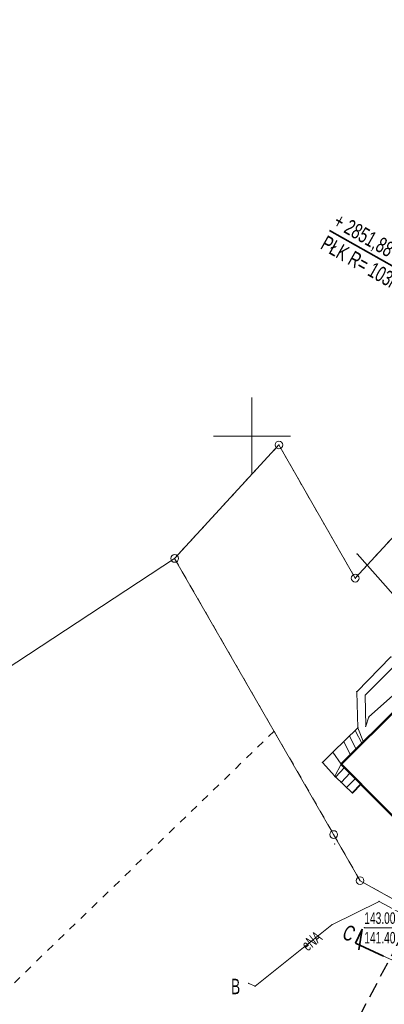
# Model space of a CAD drawing. Extents: x 6456700 to 6518119, y 5963420 to 5980059.
# Tile 195 of 256: x 6512404 to 6512427, y 5966162 to 5966226. Entities that reach past the tile are written whole.
import ezdxf
from ezdxf.enums import TextEntityAlignment as Align

# ---------------------------------------------------------------- set-up
doc = ezdxf.new("R2010")
doc.units = 0
doc.header["$MEASUREMENT"] = 0
doc.linetypes.add('L_0_03', pattern=[1, 0.5, -0.5])
doc.linetypes.add('L_0_04', pattern=[1.5, 1, -0.5])
doc.layers.get('0').update_dxf_attribs({"color": 2, "linetype": 'CONTINUOUS', "lineweight": 5})
for name, color, linetype, lineweight in [('18mm Kreska ciągła', 7, 'CONTINUOUS', 18), ('202_punkt_graniczny', 7, 'CONTINUOUS', 18), ('210_oznaczenie_konturu_uzytku_gruntowego', 96, 'CONTINUOUS', 18), ('218_kontur_uzytku_gruntowego', 96, 'L_0_03', 18), ('219_dzialka_ewidencyjna', 7, 'CONTINUOUS', 18), ('312_budynek_ewidencyjny', 7, 'CONTINUOUS', 18), ('352_schody', 7, 'CONTINUOUS', 18), ('35mm Ciągła', 7, 'CONTINUOUS', 35), ('9mm Kreska ciągła', 252, 'CONTINUOUS', 9), ('ogrodzenie_trwale', 7, 'CONTINUOUS', 18), ('przewod_elektroenergetyczny_podziemny', 7, 'CONTINUOUS', 18), ('przewod_elektroenergetyczny_podziemny_Atr1', 7, 'CONTINUOUS', 18), ('przewod_wodociagowy', 7, 'CONTINUOUS', 18), ('rzedna_Atr2', 7, 'CONTINUOUS', 18), ('rzedna_Atr3', 7, 'CONTINUOUS', 18), ('siatka_krzyrzy', 7, 'CONTINUOUS', 18), ('taras', 7, 'CONTINUOUS', 18), ('Zakres', 7, 'CONTINUOUS', 18)]:
    doc.layers.add(name, color=color, linetype=linetype, lineweight=lineweight)
doc.styles.get("Standard").update_dxf_attribs({"font": 'txt', "width": 0.75})
doc.styles.add('Znaczniki', font='GOTHIC.TTF', dxfattribs={"width": 0.7})

# ---------------------------------------------------------------- blocks, each defined once
blk = doc.blocks.new('mdcp_nowa')
at = {"layer": '202_punkt_graniczny', "color": 7, "linetype": 'Continuous', "lineweight": 18}
for centre in [(6495151.75, 5982649.42), (6495144.97, 5982642.05), (6495156.71, 5982640.77), (6495155.31, 5982624.12), (6495157.03, 5982621.12)]:
    blk.add_circle(centre, 0.25, dxfattribs=at)
at = {"layer": '202_punkt_graniczny'}
for p in [(6495151.75, 5982649.42), (6495144.97, 5982642.05), (6495156.71, 5982640.77), (6495155.31, 5982624.12), (6495157.03, 5982621.12)]:
    blk.add_point(p, dxfattribs=at)
at = {"layer": '218_kontur_uzytku_gruntowego', "lineweight": 18, "flags": 128}
for points in [[(6495165.01, 5982649.76), (6495156.71, 5982640.77)], [(6495151.75, 5982649.42), (6495144.97, 5982642.05)], [(6495156.71, 5982640.77), (6495151.75, 5982649.42)], [(6495144.97, 5982642.05), (6495151.44, 5982630.83)], [(6495151.44, 5982630.83), (6495128.35, 5982608.5)], [(6495151.44, 5982630.83), (6495155.31, 5982624.12)], [(6495155.31, 5982624.12), (6495157.03, 5982621.12)], [(6495157.03, 5982621.12), (6495163.62, 5982617.46)]]:
    blk.add_lwpolyline(points, dxfattribs=at)
at = {"layer": '218_kontur_uzytku_gruntowego'}
for p in [(6495151.75, 5982649.42), (6495151.75, 5982649.42), (6495144.97, 5982642.05), (6495144.97, 5982642.05), (6495156.71, 5982640.77), (6495156.71, 5982640.77), (6495151.44, 5982630.83), (6495151.44, 5982630.83), (6495151.44, 5982630.83), (6495151.44, 5982630.83), (6495155.31, 5982624.12), (6495155.31, 5982624.12), (6495155.31, 5982624.12), (6495155.31, 5982624.12), (6495157.03, 5982621.12), (6495157.03, 5982621.12), (6495157.03, 5982621.12), (6495157.03, 5982621.12)]:
    blk.add_point(p, dxfattribs=at)
at = {"layer": '219_dzialka_ewidencyjna', "color": 3, "linetype": 'Continuous', "lineweight": 18, "flags": 128}
for points in [[(6495156.71, 5982640.77), (6495165.01, 5982649.76)], [(6495151.75, 5982649.42), (6495144.97, 5982642.05)], [(6495151.75, 5982649.42), (6495156.71, 5982640.77)], [(6495144.97, 5982642.05), (6495113.35, 5982621.3)], [(6495144.97, 5982642.05), (6495155.31, 5982624.12)], [(6495155.31, 5982624.12), (6495157.03, 5982621.12)], [(6495157.03, 5982621.12), (6495163.62, 5982617.46)]]:
    blk.add_lwpolyline(points, dxfattribs=at)
at = {"layer": '219_dzialka_ewidencyjna', "color": 3}
for p in [(6495151.75, 5982649.42), (6495151.75, 5982649.42), (6495144.97, 5982642.05), (6495144.97, 5982642.05), (6495144.97, 5982642.05), (6495156.71, 5982640.77), (6495156.71, 5982640.77), (6495155.31, 5982624.12), (6495155.31, 5982624.12), (6495157.03, 5982621.12), (6495157.03, 5982621.12)]:
    blk.add_point(p, dxfattribs=at)
at = {"layer": '312_budynek_ewidencyjny', "color": 7, "linetype": 'Continuous', "lineweight": 50, "flags": 128}
for points in [[(6495155.81, 5982628.69), (6495163.46, 5982636.29)], [(6495161.14, 5982623.33), (6495155.81, 5982628.69)]]:
    blk.add_lwpolyline(points, dxfattribs=at)
at = {"layer": '312_budynek_ewidencyjny'}
blk.add_point((6495155.81, 5982628.69), dxfattribs=at)
blk.add_point((6495155.81, 5982628.69), dxfattribs=at)
at = {"layer": '352_schody', "color": 7, "linetype": 'Continuous', "lineweight": 18, "flags": 128}
for points in [[(6495155.81, 5982628.69), (6495155.26, 5982629.47), (6495156.89, 5982631.05), (6495157.25, 5982630.11)], [(6495155.38, 5982627.9), (6495154.58, 5982628.8), (6495155.26, 5982629.47), (6495155.81, 5982628.69)], [(6495155.81, 5982628.69), (6495157.09, 5982627.4), (6495156.53, 5982626.81), (6495155.38, 5982627.9)]]:
    blk.add_lwpolyline(points, close=True, dxfattribs=at)
for points in [[(6495156.781, 5982629.648), (6495156.342, 5982630.519)], [(6495157.155, 5982630.017), (6495156.718, 5982630.883)], [(6495156.407, 5982629.279), (6495155.966, 5982630.154)], [(6495155.43, 5982627.853), (6495156.024, 5982628.474)], [(6495155.793, 5982627.509), (6495156.377, 5982628.119)], [(6495156.156, 5982627.165), (6495156.729, 5982627.764)], [(6495156.518, 5982626.821), (6495157.081, 5982627.409)]]:
    blk.add_lwpolyline(points, dxfattribs=at)
at = {"layer": '352_schody'}
for p in [(6495156.89, 5982631.05), (6495156.89, 5982631.05), (6495156.342, 5982630.519), (6495156.718, 5982630.883), (6495155.966, 5982630.154), (6495157.155, 5982630.017), (6495157.25, 5982630.11), (6495157.25, 5982630.11), (6495155.26, 5982629.47), (6495155.26, 5982629.47), (6495155.26, 5982629.47), (6495155.26, 5982629.47), (6495156.407, 5982629.279), (6495156.781, 5982629.648), (6495154.58, 5982628.8), (6495154.58, 5982628.8), (6495155.81, 5982628.69), (6495155.81, 5982628.69), (6495155.81, 5982628.69), (6495155.81, 5982628.69), (6495155.81, 5982628.69), (6495155.81, 5982628.69), (6495156.024, 5982628.474), (6495155.38, 5982627.9), (6495155.38, 5982627.9), (6495155.38, 5982627.9), (6495155.38, 5982627.9), (6495155.43, 5982627.853), (6495156.377, 5982628.119), (6495156.729, 5982627.764), (6495155.793, 5982627.509), (6495156.156, 5982627.165), (6495157.081, 5982627.409), (6495157.09, 5982627.4), (6495157.09, 5982627.4), (6495156.518, 5982626.821), (6495156.53, 5982626.81), (6495156.53, 5982626.81)]:
    blk.add_point(p, dxfattribs=at)
at = {"layer": 'ogrodzenie_trwale'}
blk.add_point((6495155.38, 5982623.51), dxfattribs=at)
at = {"layer": 'przewod_elektroenergetyczny_podziemny', "color": 1, "linetype": 'Continuous', "lineweight": 18, "flags": 128}
blk.add_lwpolyline([(6495149.79, 5982614.45), (6495150.2, 5982614.27), (6495155.2, 5982618.26), (6495158.26, 5982619.78), (6495163.4, 5982617.01)], dxfattribs=at)
at = {"layer": 'przewod_elektroenergetyczny_podziemny'}
for p in [(6495158.26, 5982619.78), (6495155.2, 5982618.26), (6495149.79, 5982614.45), (6495150.2, 5982614.27)]:
    blk.add_point(p, dxfattribs=at)
at = {"layer": 'przewod_wodociagowy', "color": 5, "linetype": 'Continuous', "lineweight": 18, "flags": 128}
blk.add_lwpolyline([(6495182.11, 5982633.11), (6495179.35, 5982636.99), (6495172.6, 5982640.34), (6495168.46, 5982641.91), (6495159.17, 5982639.71), (6495156.83, 5982642.35)], dxfattribs=at)
at = {"layer": 'przewod_wodociagowy'}
blk.add_point((6495156.83, 5982642.35), dxfattribs=at)
at = {"layer": 'rzedna_Atr2', "color": 7, "linetype": 'Continuous', "lineweight": 18, "flags": 128}
blk.add_lwpolyline([(6495166.84, 5982620.28), (6495160.18, 5982618.06), (6495157.305, 5982618.06)], dxfattribs=at)
at = {"layer": 'rzedna_Atr2'}
blk.add_point((6495157.305, 5982618.06), dxfattribs=at)
at = {"layer": 'siatka_krzyrzy', "linetype": 'Continuous', "lineweight": 18, "flags": 128}
for points in [[(6495150, 5982647.5), (6495150, 5982652.5)], [(6495147.5, 5982650), (6495152.5, 5982650)]]:
    blk.add_lwpolyline(points, dxfattribs=at)
at = {"layer": 'taras', "color": 7, "linetype": 'Continuous', "lineweight": 18, "flags": 128}
for points in [[(6495157.25, 5982630.11), (6495156.89, 5982631.05), (6495156.81, 5982633.39), (6495159.03, 5982635.65), (6495161.26, 5982635.26), (6495161.78, 5982634.63)], [(6495157.602, 5982631.758), (6495157.394, 5982631.152), (6495157.362, 5982633.175), (6495159.225, 5982635.042), (6495160.974, 5982634.769), (6495160.867, 5982634.674)]]:
    blk.add_lwpolyline(points, close=True, dxfattribs=at)
at = {"layer": 'taras'}
for p in [(6495156.81, 5982633.39), (6495157.362, 5982633.175), (6495157.602, 5982631.758), (6495156.89, 5982631.05), (6495157.394, 5982631.152), (6495157.25, 5982630.11)]:
    blk.add_point(p, dxfattribs=at)
at = {"layer": 'Zakres', "linetype": 'L_0_04', "lineweight": 25, "flags": 128}
blk.add_lwpolyline([(6495113.77, 5985050.22), (6495121.12, 5984877.07), (6495125.76, 5984757.87), (6495129.89, 5984649.81), (6495141.08, 5984611.3), (6495145.77, 5984544.53), (6495147.36, 5984487.27), (6495157.22, 5984392.07), (6495162.95, 5984387.45), (6495180.24, 5984384.16), (6495229.5, 5984386.61), (6495251.65, 5984373.41), (6495258.77, 5984357.12), (6495255.44, 5984330.44), (6495250.77, 5984304.39), (6495252.21, 5984282.78), (6495255.46, 5984256.45), (6495254.94, 5984238.25), (6495266.4, 5984211), (6495277.24, 5984182.33), (6495294.2, 5984133.19), (6495300.94, 5984095.37), (6495313.24, 5984037.69), (6495317.44, 5983978.18), (6495300.35, 5983922.18), (6495282.35, 5983883.38), (6495266.21, 5983862.23), (6495242.03, 5983839.67), (6495211.11, 5983816.86), (6495158.26, 5983772.66), (6495130.6, 5983651.16), (6495116.31, 5983543.43), (6495129.51, 5983346.73), (6495134.58, 5983264.71), (6495139.64, 5983186.97), (6495193.25, 5983077.94), (6495199.2, 5983041.97), (6495206.23, 5983026), (6495208.96, 5983004.88), (6495202.27, 5982979.48), (6495202.42, 5982950.13), (6495209.35, 5982897.38), (6495215.97, 5982850.34), (6495228.6, 5982809.97), (6495226.85, 5982778.82), (6495225.04, 5982750.56), (6495220.26, 5982723.37), (6495226.54, 5982679.97), (6495206.06, 5982669.48), (6495192.68, 5982657.71), (6495184.57, 5982648.65), (6495174.78, 5982624.58), (6495164.23, 5982604.61), (6495150.7, 5982588.3), (6495137.69, 5982582.43), (6495118.26, 5982573.75), (6495100.35, 5982558.42), (6495090.36, 5982544.99), (6495075.87, 5982519.06), (6495060.83, 5982499.68), (6495049.41, 5982485.49), (6495035.07, 5982459.7), (6495006.7, 5982406.64), (6494980.89, 5982351.84), (6494944.35, 5982293.29), (6494925.72, 5982250.11), (6494905.2, 5982190.37), (6494898.43, 5982153.5), (6494879.51, 5982063.89), (6494864.14, 5981992.66), (6494816.93, 5981768.61), (6494777.79, 5981577.7), (6494739.84, 5981394.72), (6494718.65, 5981297.89), (6494716.45, 5981237.31), (6494738.62, 5981208.21), (6494776.48, 5981173.06), (6494817.16, 5981137.44), (6494847.63, 5981109.8), (6494877.39, 5981077.08), (6494912.75, 5981030.55), (6494916.06, 5981014.71), (6494903.86, 5980957.01), (6494916.13, 5980953.51), (6494892.32, 5980927.59), (6494850.7, 5980858.8), (6494806.81, 5980779.89), (6494785.1, 5980753.49), (6494715.22, 5980723.29), (6494679.96, 5980686.78), (6494651.35, 5980651.29), (6494549.14, 5980683.24), (6494511.84, 5980659.66), (6494443.61, 5980630.33), (6494428.78, 5980598.6), (6494431.58, 5980579.46), (6494420.56, 5980549.76), (6494416.45, 5980528.2), (6494403.86, 5980507.16), (6494388.89, 5980482.96), (6494365.32, 5980407.99), (6494335.67, 5980315.15), (6494332.29, 5980297.41), (6494335.1, 5980278.18), (6494347.25, 5980254.84), (6494336.79, 5980250.09), (6494300.04, 5980271.34), (6494320.8, 5980301.43), (6494336.81, 5980349.17), (6494344.85, 5980380.92), (6494360.85, 5980437.13), (6494374.18, 5980476.38), (6494386.14, 5980498.84), (6494403.02, 5980528.52), (6494411.33, 5980563.19), (6494420.84, 5980586.25), (6494420.25, 5980601.11), (6494434.95, 5980635.94), (6494446.75, 5980644.99), (6494465.77, 5980647.27), (6494513.02, 5980669.46), (6494507.85, 5980679.68), (6494547.89, 5980705.83), (6494570.06, 5980691.34), (6494636.17, 5980669.05), (6494706.14, 5980756.86), (6494742.78, 5980772.58), (6494798.53, 5980814.27), (6494826.12, 5980867.97), (6494849.57, 5980908.6), (6494845.35, 5980942.01), (6494853.94, 5980970.83), (6494891.08, 5980960.54), (6494890.11, 5980965.73), (6494903.94, 5981025.69), (6494869.98, 5981070.3), (6494770.97, 5981160.58), (6494728.18, 5981200.64), (6494706.13, 5981229.56), (6494707.94, 5981299.75), (6494728.84, 5981398.1), (6494767.06, 5981580.19), (6494806.17, 5981770.55), (6494854.36, 5981994.76), (6494869.73, 5982065.97), (6494888.61, 5982155.44), (6494891.67, 5982173.95), (6494895.82, 5982197.45), (6494916.38, 5982253.72), (6494935.47, 5982297.95), (6494954.97, 5982331.67), (6494972.09, 5982356.64), (6494997.76, 5982411.14), (6495026.29, 5982464.48), (6495041.09, 5982491.09), (6495052.99, 5982505.88), (6495067.51, 5982524.6), (6495081.94, 5982550.43), (6495092.99, 5982565.28), (6495112.86, 5982582.29), (6495133.59, 5982591.55), (6495144.48, 5982596.46), (6495155.87, 5982610.19), (6495165.7, 5982628.8), (6495175.96, 5982654.03), (6495185.62, 5982664.83), (6495200.4, 5982677.82), (6495212.49, 5982688.04), (6495209.64, 5982723.43), (6495215.22, 5982750.57), (6495216.87, 5982779.54), (6495218.31, 5982809.31), (6495206.86, 5982847.92), (6495199.44, 5982894.74), (6495192.11, 5982948.71), (6495190.16, 5982979.24), (6495183.47, 5983075.16), (6495129.79, 5983184.34), (6495124.6, 5983264.07), (6495119.53, 5983346.09), (6495106.27, 5983543.75), (6495120.74, 5983652.9), (6495148.75, 5983779.42), (6495204.15, 5983826.04), (6495273.41, 5983889.36), (6495288.53, 5983927.42), (6495300.83, 5983964.69), (6495303.91, 5983980.14), (6495301.32, 5984039.55), (6495291.1, 5984093.63), (6495284.5, 5984130.67), (6495267.84, 5984178.93), (6495257.12, 5984207.3), (6495244.96, 5984236.19), (6495244.79, 5984255.42), (6495242.25, 5984281.97), (6495240.71, 5984304.95), (6495245.55, 5984331.94), (6495248.51, 5984355.64), (6495243.77, 5984366.47), (6495226.98, 5984376.47), (6495179.54, 5984374.12), (6495158.61, 5984378.09), (6495147.7, 5984386.91), (6495137.38, 5984486.61), (6495135.78, 5984544.04), (6495131.18, 5984609.54), (6495119.95, 5984648.2), (6495115.76, 5984757.49), (6495111.12, 5984876.67), (6495103.73, 5985050.93), (6495109.36, 5985081.73), (6495120.41, 5985085.88)], close=True, dxfattribs=at)
at = {"layer": '210_oznaczenie_konturu_uzytku_gruntowego', "lineweight": 20, "width": 0.66}
blk.add_text('B', height=1, dxfattribs=at).set_placement((6495148.642, 5982614.75), align=Align.TOP_LEFT)
at = {"layer": 'przewod_elektroenergetyczny_podziemny_Atr1', "color": 1, "lineweight": 15, "width": 0.66}
blk.add_text('eNA', height=0.75, rotation=38.6, dxfattribs=at).set_placement((6495153.146, 5982617.093), align=Align.TOP_LEFT)
at = {"layer": 'rzedna_Atr2', "color": 7, "lineweight": 15, "width": 0.66}
blk.add_text('143.00', height=0.75, dxfattribs=at).set_placement((6495157.305, 5982619.067), align=Align.TOP_LEFT)
at = {"layer": 'rzedna_Atr3', "color": 7, "lineweight": 15, "width": 0.66}
blk.add_text('141.40', height=0.75, dxfattribs=at).set_placement((6495157.305, 5982617.792), align=Align.TOP_LEFT)

msp = doc.modelspace()

# ---------------------------------------------------------------- block references
at = {"linetype": 'ByBlock'}
msp.add_blockref('mdcp_nowa', (17268.786, -16450.998), dxfattribs=at)

# ---------------------------------------------------------------- next in the draw order: hatches: boundary and pattern name
at = {"layer": '9mm Kreska ciągła'}
h = msp.add_hatch(dxfattribs=at)
h.set_pattern_fill('SAND_AND_LIME', color=4, scale=0.1)
h.set_pattern_definition([(37.5, (6512163.41104, 5965706.02106), (-0.006803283, 0.208096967), [0, -0.16416, 0, -0.1836, 0, -0.1755]), (7.5, (6512163.41104, 5965706.02106), (0.19113588, 0.30479178), [0, -0.08856, 0, -0.14796, 0, -0.0567]), (-32.5, (6512163.2782, 5965706.02106), (0.33632732, 0.00061118), [0, -0.054, 0, -0.1944, 0, -0.2538]), (-42.5, (6512163.2782, 5965706.02106), (0.32466167, 0.09478896), [0, -0.027, 0, -0.12744, 0, -0.1458])])
edge = h.paths.add_edge_path()
edge.add_line((6512494.454, 5966351.121), (6512492.815, 5966327.914))
edge.add_arc((6512641.445, 5966317.419), 149, 175.96099, 178.25385)
edge.add_line((6512492.514, 5966321.96), (6512491.933, 5966302.891))
edge.add_arc((6512440.957, 5966304.445), 51, 348.13301, 358.25385, ccw=False)
edge.add_line((6512490.867, 5966293.957), (6512486.741, 5966274.321))
edge.add_arc((6512500.441, 5966271.442), 14, 168.13301, 189.66075)
edge.add_line((6512486.64, 5966269.093), (6512490.395, 5966247.035))
edge.add_line((6512490.395, 5966247.035), (6512490.607, 5966245.791))
edge.add_arc((6512474.833, 5966243.106), 16, 357.41334, 369.66075, ccw=False)
edge.add_line((6512490.817, 5966242.384), (6512490.724, 5966240.322))
edge.add_arc((6512474.74, 5966241.044), 16, 304.69475, 357.41334, ccw=False)
edge.add_line((6512483.848, 5966227.889), (6512479.157, 5966224.642))
edge.add_arc((6512563.968, 5966102.134), 149, 124.69475, 128.17467)
edge.add_line((6512471.877, 5966219.268), (6512459.798, 5966209.771))
edge.add_arc((6512468.451, 5966198.766), 14, 128.17467, 146.52826)
edge.add_line((6512456.773, 5966206.487), (6512454.137, 5966202.499))
edge.add_arc((6512536.718, 5966147.898), 99, 146.52826, 150.19331)
edge.add_line((6512450.815, 5966197.109), (6512447.264, 5966190.909))
edge.add_arc((6512533.167, 5966141.699), 99, 150.19331, 155.56334)
edge.add_line((6512443.035, 5966182.654), (6512432.867, 5966160.275))
edge.add_arc((6512409.196, 5966171.031), 26, 321.1758, 335.56334, ccw=False)
edge.add_line((6512429.452, 5966154.731), (6512421.621, 5966145))
edge.add_arc((6512409.156, 5966155.031), 16, 309.59305, 321.1758, ccw=False)
edge.add_line((6512419.353, 5966142.701), (6512410.592, 5966135.455))
edge.add_arc((6512400.395, 5966147.785), 16, 291.72006, 309.59305, ccw=False)
edge.add_line((6512406.316, 5966132.921), (6512399.28, 5966130.118))
edge.add_arc((6512417.414, 5966084.597), 49, 111.72006, 118.67866)
edge.add_line((6512393.899, 5966127.586), (6512378.766, 5966119.308))
edge.add_arc((6512390.283, 5966098.252), 24, 118.67866, 130.97644)
edge.add_line((6512374.545, 5966116.372), (6512369.458, 5966111.954))
edge.add_arc((6512385.196, 5966093.834), 24, 130.97644, 144.24742)
edge.add_line((6512365.719, 5966107.857), (6512360.498, 5966100.604))
edge.add_arc((6512392.148, 5966077.817), 39, 144.24742, 151.71864)
edge.add_line((6512357.804, 5966096.296), (6512346.179, 5966074.69))
edge.add_arc((6512310.073, 5966094.116), 41, 323.54004, 331.71864, ccw=False)
edge.add_line((6512343.048, 5966069.751), (6512332.977, 5966056.12))
edge.add_arc((6512291.959, 5966086.427), 51, 314.86874, 323.54004, ccw=False)
edge.add_line((6512327.939, 5966050.283), (6512325.436, 5966047.791))
edge.add_arc((6512381.169, 5965991.802), 79, 134.86874, 142.03498)
edge.add_line((6512318.887, 5966040.401), (6512317.812, 5966039.024))
edge.add_arc((6512348.559, 5966015.032), 39, 142.03498, 151.90193)
edge.add_line((6512314.155, 5966033.4), (6512307.014, 5966020.024))
edge.add_arc((6512085.596, 5966138.241), 251, 330.1315, 331.90193, ccw=False)
edge.add_line((6512303.256, 5966013.24), (6512293.172, 5965995.681))
edge.add_arc((6512509.097, 5965871.676), 249, 150.1315, 153.31422)
edge.add_line((6512286.62, 5965983.501), (6512270.802, 5965952.031))
edge.add_arc((6512493.279, 5965840.205), 249, 153.31422, 155.41165)
edge.add_line((6512266.858, 5965943.813), (6512249.846, 5965906.636))
edge.add_arc((6512203.471, 5965927.857), 51, 325.40047, 335.41165, ccw=False)
edge.add_line((6512245.451, 5965898.897), (6512232.463, 5965880.07))
edge.add_arc((6512313.954, 5965823.854), 99, 145.40047, 150.15364)
edge.add_line((6512228.085, 5965873.124), (6512213.877, 5965848.362))
edge.add_arc((6512299.746, 5965799.092), 99, 150.15364, 156.12969)
edge.add_line((6512209.214, 5965839.154), (6512198.858, 5965815.752))
edge.add_arc((6512518.006, 5965674.523), 349, 156.12969, 156.8073)
edge.add_line((6512197.211, 5965811.968), (6512194.929, 5965806.643))
edge.add_arc((6512331.888, 5965747.963), 149, 156.8073, 160.58951)
edge.add_line((6512191.357, 5965797.481), (6512178.615, 5965761.319))
edge.add_arc((6511941.881, 5965844.735), 251, 339.22463, 340.58951, ccw=False)
edge.add_line((6512176.561, 5965755.704), (6512169.456, 5965736.976))
edge.add_arc((6512195.168, 5965727.222), 27.5, 159.22463, 216.73933)
edge.add_line((6512173.13, 5965710.772), (6512174.444, 5965709.012))
edge.add_line((6512174.444, 5965709.012), (6512170.437, 5965706.021))
edge.add_line((6512170.437, 5965706.021), (6512164.212, 5965719.71))
edge.add_arc((6512161.212, 5965719.741), 3, 359.40734, 370.87144)
edge.add_arc((6512205.039, 5965728.159), 41.628, 165.26056, 190.87144, ccw=False)
edge.add_line((6512164.781, 5965738.75), (6512171.886, 5965757.477))
edge.add_arc((6511941.881, 5965844.735), 246, 339.22463, 340.58951)
edge.add_line((6512173.899, 5965762.981), (6512186.641, 5965799.143))
edge.add_arc((6512331.888, 5965747.963), 154, 156.8073, 160.58951, ccw=False)
edge.add_line((6512190.333, 5965808.612), (6512192.615, 5965813.937))
edge.add_arc((6512518.006, 5965674.523), 354, 156.12969, 156.8073, ccw=False)
edge.add_line((6512194.286, 5965817.775), (6512204.642, 5965841.178))
edge.add_arc((6512299.746, 5965799.092), 104, 150.15364, 156.12969, ccw=False)
edge.add_line((6512209.541, 5965850.851), (6512223.749, 5965875.613))
edge.add_arc((6512313.954, 5965823.854), 104, 145.40047, 150.15364, ccw=False)
edge.add_line((6512228.348, 5965882.91), (6512241.335, 5965901.737))
edge.add_arc((6512203.471, 5965927.857), 46, 325.40047, 335.41165)
edge.add_line((6512245.3, 5965908.717), (6512262.312, 5965945.894))
edge.add_arc((6512493.279, 5965840.205), 254, 153.31422, 155.41165, ccw=False)
edge.add_line((6512266.334, 5965954.276), (6512282.153, 5965985.747))
edge.add_arc((6512509.097, 5965871.676), 254, 150.1315, 153.31422, ccw=False)
edge.add_line((6512288.836, 5965998.171), (6512298.92, 5966015.73))
edge.add_arc((6512085.596, 5966138.241), 246, 330.1315, 331.90193)
edge.add_line((6512302.603, 5966022.379), (6512309.745, 5966035.755))
edge.add_arc((6512348.559, 5966015.032), 44, 142.03498, 151.90193, ccw=False)
edge.add_line((6512313.87, 5966042.1), (6512314.945, 5966043.477))
edge.add_arc((6512381.169, 5965991.802), 84, 134.86874, 142.03498, ccw=False)
edge.add_line((6512321.909, 5966051.335), (6512324.411, 5966053.826))
edge.add_arc((6512291.959, 5966086.427), 46, 314.86874, 323.54004)
edge.add_line((6512328.955, 5966059.091), (6512339.027, 5966072.722))
edge.add_arc((6512310.073, 5966094.116), 36, 323.54004, 331.71864)
edge.add_line((6512341.776, 5966077.059), (6512353.4, 5966098.665))
edge.add_arc((6512392.148, 5966077.817), 44, 144.24742, 151.71864, ccw=False)
edge.add_line((6512356.44, 5966103.526), (6512361.662, 5966110.778))
edge.add_arc((6512385.196, 5966093.834), 29, 130.97644, 144.24742, ccw=False)
edge.add_line((6512366.18, 5966115.728), (6512371.267, 5966120.147))
edge.add_arc((6512390.283, 5966098.252), 29, 118.67866, 130.97644, ccw=False)
edge.add_line((6512376.366, 5966123.695), (6512391.499, 5966131.972))
edge.add_arc((6512417.414, 5966084.597), 54, 111.72006, 118.67866, ccw=False)
edge.add_line((6512397.43, 5966134.763), (6512404.466, 5966137.566))
edge.add_arc((6512400.395, 5966147.785), 11, 291.72006, 309.59305)
edge.add_line((6512407.405, 5966139.308), (6512409.544, 5966141.077))
edge.add_line((6512409.544, 5966141.077), (6512412.36, 5966140.811))
edge.add_line((6512412.36, 5966140.811), (6512417.441, 5966145.013))
edge.add_arc((6512409.156, 5966155.031), 13, 309.59305, 321.1758)
edge.add_line((6512419.284, 5966146.881), (6512427.115, 5966156.612))
edge.add_arc((6512409.196, 5966171.031), 23, 321.1758, 335.56334)
edge.add_line((6512430.135, 5966161.516), (6512434.645, 5966171.44))
edge.add_line((6512434.645, 5966171.44), (6512440.928, 5966185.268))
edge.add_line((6512440.928, 5966185.268), (6512439.963, 5966187.841))
edge.add_arc((6512668.213, 5966069.673), 257.025, 151.22581, 152.62894, ccw=False)
edge.add_line((6512442.925, 5966193.394), (6512446.477, 5966199.594))
edge.add_arc((6512536.718, 5966147.898), 104, 146.52826, 150.19331, ccw=False)
edge.add_line((6512449.966, 5966205.257), (6512452.602, 5966209.244))
edge.add_arc((6512468.451, 5966198.766), 19, 128.17467, 146.52826, ccw=False)
edge.add_line((6512456.708, 5966213.702), (6512468.787, 5966223.198))
edge.add_arc((6512563.968, 5966102.134), 154, 124.69475, 128.17467, ccw=False)
edge.add_line((6512476.311, 5966228.753), (6512481.002, 5966232))
edge.add_arc((6512474.74, 5966241.044), 11, 304.69475, 357.41334)
edge.add_line((6512485.729, 5966240.548), (6512485.822, 5966242.609))
edge.add_arc((6512474.833, 5966243.106), 11, 357.41334, 369.66075)
edge.add_line((6512485.677, 5966244.952), (6512485.4, 5966246.584))
edge.add_line((6512485.4, 5966246.584), (6512485.465, 5966247.035))
edge.add_line((6512485.465, 5966247.035), (6512481.305, 5966271.715))
edge.add_line((6512481.305, 5966271.715), (6512486.925, 5966298.805))
edge.add_line((6512486.925, 5966298.805), (6512487.695, 5966325.335))
edge.add_line((6512487.695, 5966325.335), (6512488.895, 5966340.485))
edge.add_line((6512488.895, 5966340.485), (6512488.714, 5966340.814))
edge.add_line((6512488.714, 5966340.814), (6512489.699, 5966354.77))
edge.add_line((6512489.699, 5966354.77), (6512494.454, 5966351.121))

# ---------------------------------------------------------------- next in the draw order: linework, layer by layer
at = {"layer": '35mm Ciągła'}
for p, q in [((6512449.948, 5966197.606), (6512423.825, 5966212.359)), ((6512425.527, 5966166.056), (6512425.941, 5966166.966)), ((6512425.941, 5966166.966), (6512425.731, 5966165.639)), ((6512427.348, 5966165.228), (6512425.527, 5966166.056))]:
    msp.add_line(p, q, dxfattribs=at)
at = {"layer": '35mm Ciągła', "lineweight": 5}
msp.add_line((6512427.348, 5966165.228), (6512436.452, 5966161.091), dxfattribs=at)

# ---------------------------------------------------------------- next in the draw order: texts
at = {"layer": '18mm Kreska ciągła', "insert": (6512423.825, 5966212.359), "char_height": 1, "attachment_point": 4, "rotation": 330.54283, "style": 'Znaczniki'}
msp.add_mtext('+ 2851,88 m\\PPŁK R= 103m', dxfattribs=at)
at = {"layer": '35mm Ciągła', "insert": (6512424.993, 5966167.32), "char_height": 1, "width": 1.41349, "attachment_point": 1, "rotation": 335.56334, "style": 'Znaczniki'}
msp.add_mtext('C', dxfattribs=at)

doc.saveas('drawing.dxf')
